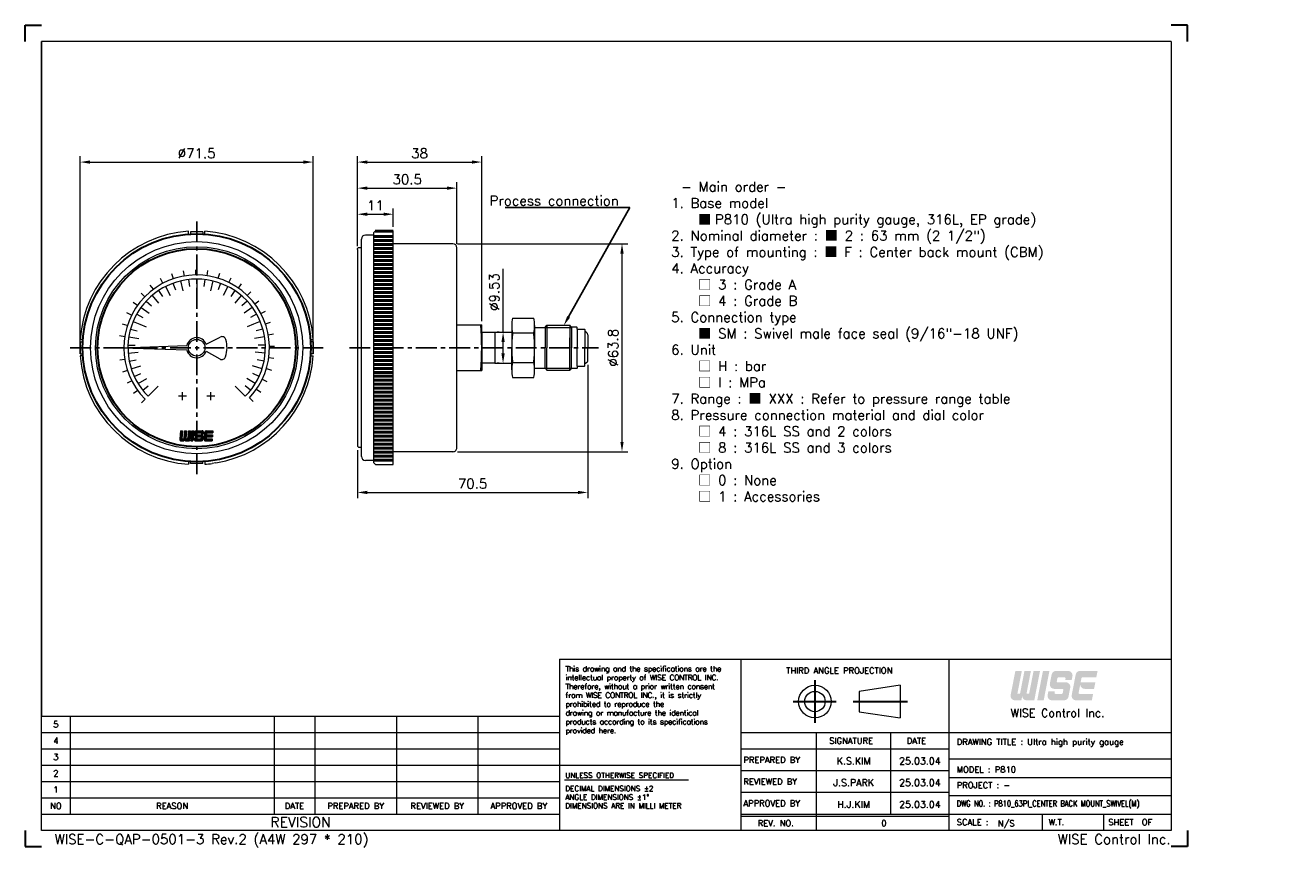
# Model space of a CAD drawing. Extents: x 465 to 853, y -21 to 231.
import ezdxf
from ezdxf import colors
from ezdxf.entities.mleader import LeaderData, LeaderLine
from ezdxf.enums import TextEntityAlignment as Align
from ezdxf.math import Vec2, Vec3

# ---------------------------------------------------------------- set-up
doc = ezdxf.new("R2010")
doc.units = 0
doc.header["$LTSCALE"] = 17
doc.header["$MEASUREMENT"] = 0
doc.header["$PDMODE"] = 1
doc.linetypes.add('CENTER', pattern=[2, 1.25, -0.25, 0.25, -0.25])
doc.linetypes.add('DASHEDX2', pattern=[1.5, 1, -0.5])
doc.layers.get('0').update_dxf_attribs({"linetype": 'DASHEDX2', "lineweight": 18})
doc.layers.get('DEFPOINTS').update_dxf_attribs({"linetype": 'CONTINUOUS', "lineweight": 18})
for name, color, linetype, lineweight in [('4', 4, 'CONTINUOUS', 30), ('DIM', 7, 'CONTINUOUS', 18), ('SS100', 7, 'CONTINUOUS', 18)]:
    doc.layers.add(name, color=color, linetype=linetype, lineweight=lineweight)
doc.styles.add('ROMANC', font='romans.shx', dxfattribs={"bigfont": 'whgtxt.shx'})
doc.styles.add('ROMANS', font='ROMANS.shx', dxfattribs={"bigfont": 'whgtxt.shx'})
doc.dimstyles.new('1.2', dxfattribs={"dimscale": 1.2, "dimtxt": 2.5, "dimasz": 2.5, "dimexe": 1.5, "dimexo": 1, "dimgap": 1, "dimtad": 1, "dimdsep": 46, "dimtxsty": 'ROMANS', "dimcen": 2.5, "dimclrd": 7, "dimclre": 7, "dimclrt": 3, "dimadec": 1, "dimazin": 2, "dimtfac": 1, "dimtmove": 0, "dimatfit": 3, "dimfxl": 1, "dimlwd": 18, "dimlwe": 18, "dimarcsym": 0})

# ---------------------------------------------------------------- blocks, each defined once
blk = doc.blocks.new('*D6')
at = {"layer": '4', "color": 7, "lineweight": 18, "transparency": 16777216}
for p, q in [((567.06, 163.24), (567.06, 174.87)), ((578.06, 169.16), (578.06, 174.87)), ((570.06, 173.07), (575.06, 173.07))]:
    blk.add_line(p, q, dxfattribs=at)
at = {"layer": '4', "color": 7, "lineweight": -3, "transparency": 16777216}
for points in [[(570.06, 173.57), (570.06, 172.57), (567.06, 173.07)], [(575.06, 173.57), (575.06, 172.57), (578.06, 173.07)]]:
    blk.add_solid(points, dxfattribs=at)
at = {"layer": 'DEFPOINTS', "color": 0, "lineweight": -3, "transparency": 16777216}
for p in [(578.06, 173.07), (578.06, 167.96), (567.06, 162.04)]:
    blk.add_point(p, dxfattribs=at)
at = {"layer": '4', "color": 3, "lineweight": -3, "transparency": 16777216, "insert": (572.56, 175.77), "char_height": 3, "attachment_point": 5, "style": 'ROMANS'}
blk.add_mtext('11', dxfattribs=at)
blk = doc.blocks.new('*D7')
at = {"layer": '4', "color": 7, "lineweight": 18, "transparency": 16777216}
for p, q in [((567.06, 163.24), (567.06, 182.87)), ((597.56, 163.98), (597.56, 182.87)), ((570.06, 181.07), (594.56, 181.07))]:
    blk.add_line(p, q, dxfattribs=at)
at = {"layer": '4', "color": 7, "lineweight": -3, "transparency": 16777216}
for points in [[(570.06, 181.57), (570.06, 180.57), (567.06, 181.07)], [(594.56, 181.57), (594.56, 180.57), (597.56, 181.07)]]:
    blk.add_solid(points, dxfattribs=at)
at = {"layer": 'DEFPOINTS', "color": 0, "lineweight": -3, "transparency": 16777216}
for p in [(597.56, 181.07), (567.06, 162.04), (597.56, 162.78)]:
    blk.add_point(p, dxfattribs=at)
at = {"layer": '4', "color": 3, "lineweight": -3, "transparency": 16777216, "insert": (582.31, 183.77), "char_height": 3, "attachment_point": 5, "style": 'ROMANS'}
blk.add_mtext('30.5', dxfattribs=at)
blk = doc.blocks.new('11')
at = {"color": 0}
for p, q in [((98.23, 252.35), (97.82, 253.57)), ((100.95, 253.03), (100.74, 254.3)), ((103.75, 253.29), (103.74, 254.57)), ((106.55, 253.1), (106.74, 254.38)), ((109.3, 252.49), (109.68, 253.71)), ((93.26, 249.75), (92.5, 250.79)), ((95.64, 251.25), (95.05, 252.39)), ((111.91, 251.45), (112.47, 252.6)), ((114.32, 250.02), (115.06, 251.07)), ((91.14, 247.91), (90.23, 248.81)), ((116.49, 248.23), (117.38, 249.15)), ((89.33, 245.76), (88.29, 246.51)), ((118.35, 246.12), (119.38, 246.9)), ((119.86, 243.75), (121, 244.36)), ((86.82, 240.75), (85.6, 241.14)), ((87.88, 243.35), (86.73, 243.93)), ((120.99, 241.18), (122.2, 241.6)), ((86.18, 238.02), (84.91, 238.21)), ((121.69, 238.46), (122.96, 238.69)), ((85.98, 235.21), (84.69, 235.21)), ((121.97, 235.66), (123.26, 235.69)), ((86.21, 232.41), (84.94, 232.21)), ((121.81, 232.86), (123.08, 232.69)), ((86.87, 229.68), (85.65, 229.28)), ((121.22, 230.11), (122.45, 229.74)), ((87.95, 227.09), (86.81, 226.51)), ((120.2, 227.49), (121.36, 226.94)), ((89.42, 224.7), (88.38, 223.94)), ((91.25, 222.56), (90.34, 221.65)), ((117.02, 222.88), (117.95, 222)), ((118.79, 225.06), (119.85, 224.33))]:
    blk.add_line(p, q, dxfattribs=at)
blk.add_arc((103.98, 235.29), 18, 316.4299, 225, dxfattribs=at)
blk = doc.blocks.new('*D10')
at = {"layer": '4', "color": 7, "lineweight": 18, "transparency": 16777216}
for p, q in [((597.78, 164.01), (649.98, 164.01)), ((648.18, 161.01), (648.18, 103.21)), ((597.76, 100.21), (649.98, 100.21))]:
    blk.add_line(p, q, dxfattribs=at)
at = {"layer": '4', "color": 7, "lineweight": -3, "transparency": 16777216}
for points in [[(647.68, 161.01), (648.68, 161.01), (648.18, 164.01)], [(647.68, 103.21), (648.68, 103.21), (648.18, 100.21)]]:
    blk.add_solid(points, dxfattribs=at)
at = {"layer": 'DEFPOINTS', "color": 0, "lineweight": -3, "transparency": 16777216}
for p in [(596.58, 164.01), (596.56, 100.21), (648.18, 100.21)]:
    blk.add_point(p, dxfattribs=at)
at = {"layer": '4', "color": 3, "lineweight": -3, "transparency": 16777216, "insert": (645.48, 132.11), "char_height": 3, "attachment_point": 5, "rotation": 90, "style": 'ROMANS'}
blk.add_mtext('%%C63.8', dxfattribs=at)
blk = doc.blocks.new('*D11')
at = {"layer": '4', "color": 7, "lineweight": 18, "transparency": 16777216}
for p, q in [((482.01, 133.31), (482.01, 190.87)), ((553.51, 133.31), (553.51, 190.87)), ((485.01, 189.07), (550.51, 189.07))]:
    blk.add_line(p, q, dxfattribs=at)
at = {"layer": '4', "color": 7, "lineweight": -3, "transparency": 16777216}
for points in [[(485.01, 189.57), (485.01, 188.57), (482.01, 189.07)], [(550.51, 189.57), (550.51, 188.57), (553.51, 189.07)]]:
    blk.add_solid(points, dxfattribs=at)
at = {"layer": 'DEFPOINTS', "color": 0, "lineweight": -3, "transparency": 16777216}
for p in [(553.51, 189.07), (482.01, 132.11), (553.51, 132.11)]:
    blk.add_point(p, dxfattribs=at)
at = {"layer": '4', "color": 3, "lineweight": -3, "transparency": 16777216, "insert": (517.76, 191.77), "char_height": 3, "attachment_point": 5, "style": 'ROMANS'}
blk.add_mtext('%%C71.5', dxfattribs=at)
blk = doc.blocks.new('*D12')
at = {"layer": '4', "color": 7, "lineweight": 18, "transparency": 16777216}
for p, q in [((637.66, 126.91), (637.66, 85.91)), ((567.06, 100.73), (567.06, 85.91)), ((570.06, 87.71), (634.66, 87.71))]:
    blk.add_line(p, q, dxfattribs=at)
at = {"layer": '4', "color": 7, "lineweight": -3, "transparency": 16777216}
for points in [[(570.06, 88.21), (570.06, 87.21), (567.06, 87.71)], [(634.66, 88.21), (634.66, 87.21), (637.66, 87.71)]]:
    blk.add_solid(points, dxfattribs=at)
at = {"layer": 'DEFPOINTS', "color": 0, "lineweight": -3, "transparency": 16777216}
for p in [(637.66, 128.11), (567.06, 101.93), (637.66, 87.71)]:
    blk.add_point(p, dxfattribs=at)
at = {"layer": '4', "color": 3, "lineweight": -3, "transparency": 16777216, "insert": (602.36, 90.41), "char_height": 3, "attachment_point": 5, "style": 'ROMANS'}
blk.add_mtext('70.5', dxfattribs=at)
blk = doc.blocks.new('*D13')
at = {"layer": '4', "color": 7, "lineweight": 18, "transparency": 16777216}
for p, q in [((611.71, 136.88), (611.71, 156.33)), ((610.51, 136.88), (609.91, 136.88)), ((611.71, 130.35), (611.71, 133.88)), ((610.51, 127.35), (609.91, 127.35))]:
    blk.add_line(p, q, dxfattribs=at)
at = {"layer": '4', "color": 7, "lineweight": -3, "transparency": 16777216}
for points in [[(611.21, 133.88), (612.21, 133.88), (611.71, 136.88)], [(611.21, 130.35), (612.21, 130.35), (611.71, 127.35)]]:
    blk.add_solid(points, dxfattribs=at)
at = {"layer": 'DEFPOINTS', "color": 0, "lineweight": -3, "transparency": 16777216}
for p in [(611.71, 136.88), (611.71, 127.35), (611.71, 127.35)]:
    blk.add_point(p, dxfattribs=at)
at = {"layer": '4', "color": 3, "lineweight": -3, "transparency": 16777216, "insert": (609.01, 149.2), "char_height": 3, "attachment_point": 5, "rotation": 90, "style": 'ROMANS'}
blk.add_mtext('%%C9.53', dxfattribs=at)
blk = doc.blocks.new('*D14')
at = {"layer": '4', "color": 7, "lineweight": 18, "transparency": 16777216}
for p, q in [((567.06, 163.64), (567.06, 190.87)), ((605.16, 140.31), (605.16, 190.87)), ((570.06, 189.07), (602.16, 189.07))]:
    blk.add_line(p, q, dxfattribs=at)
at = {"layer": '4', "color": 7, "lineweight": -3, "transparency": 16777216}
for points in [[(570.06, 189.57), (570.06, 188.57), (567.06, 189.07)], [(602.16, 189.57), (602.16, 188.57), (605.16, 189.07)]]:
    blk.add_solid(points, dxfattribs=at)
at = {"layer": 'DEFPOINTS', "color": 0, "lineweight": -3, "transparency": 16777216}
for p in [(605.16, 189.07), (567.06, 162.44), (605.16, 139.11)]:
    blk.add_point(p, dxfattribs=at)
at = {"layer": '4', "color": 3, "lineweight": -3, "transparency": 16777216, "insert": (586.11, 191.77), "char_height": 3, "attachment_point": 5, "style": 'ROMANS'}
blk.add_mtext('38', dxfattribs=at)

msp = doc.modelspace()

# ---------------------------------------------------------------- hatches: boundary and pattern name
at = {"layer": '4', "linetype": 'CENTER'}
for points in [[(770.917, 25.293, 0.4142136), (772.268, 23.942), (774.617, 23.942), (776.367, 32.946), (774.386, 32.946), (773.038, 26.013), (772.228, 26.013), (773.576, 32.946), (771.595, 32.946), (770.247, 26.013), (769.437, 26.013), (770.784, 32.946), (768.804, 32.946), (767.366, 25.551, 0.4716306), (768.692, 23.942), (770.655, 23.942)], [(779.248, 32.946), (777.267, 32.946), (775.517, 23.942), (777.498, 23.942)], [(785.093, 25.035), (785.636, 27.826, 0.4716306), (784.31, 29.435), (781.774, 29.435, -0.4716306), (781.509, 29.756), (781.702, 30.747, -0.3590367), (781.967, 30.965), (783.938, 30.965, -0.4716306), (784.203, 30.644), (784.108, 30.155), (786.089, 30.155), (786.318, 31.338, 0.4716306), (784.993, 32.946), (781.262, 32.946, 0.3590367), (779.936, 31.853), (779.393, 29.062, 0.4716306), (780.719, 27.454), (783.255, 27.454, -0.4716306), (783.52, 27.132), (783.328, 26.142, -0.3590367), (783.062, 25.923), (781.092, 25.923, -0.4716306), (780.827, 26.245), (780.922, 26.734), (778.941, 26.734), (778.711, 25.551, 0.4716306), (780.037, 23.942), (783.768, 23.942, 0.3590367)], [(792.649, 25.923), (788.475, 25.923, -0.4716306), (788.21, 26.245), (788.445, 27.454), (788.707, 28.804, 0.4142136), (790.058, 27.454), (792.947, 27.454), (793.332, 29.435), (788.83, 29.435), (789.085, 30.747, -0.3590367), (789.35, 30.965), (793.629, 30.965), (794.014, 32.946), (788.645, 32.946, 0.3590367), (787.319, 31.853), (786.094, 25.551, 0.4716306), (787.42, 23.942), (792.264, 23.942)]]:
    msp.add_hatch(color=1, dxfattribs=at).paths.add_polyline_path(points)

# ---------------------------------------------------------------- linework, layer by layer
at = {"color": 4, "linetype": 'Continuous'}
for p, q in [((816.606, 226.032), (470.21, 226.032)), ((816.606, 226.032), (816.606, -15.964)), ((597.56, 139.11), (605.16, 139.11)), ((605.16, 136.875), (605.16, 139.11)), ((605.16, 136.875), (609.16, 136.875)), ((605.16, 136.875), (605.16, 125.11)), ((597.56, 125.11), (605.16, 125.11)), ((609.16, 127.345), (605.16, 127.345)), ((629.027, 36.558), (684.676, 36.558)), ((629.027, 36.558), (629.027, -15.964)), ((684.676, 36.558), (816.606, 36.558)), ((733.435, 28.564), (720.93, 26.688)), ((733.435, 28.564), (733.435, 18.56)), ((720.93, 26.688), (720.93, 20.435)), ((720.93, 20.435), (733.435, 18.56)), ((470.21, -15.964), (470.21, 19.051)), ((470.21, 19.051), (629.027, 19.051)), ((816.606, -15.964), (470.21, -15.964))]:
    msp.add_line(p, q, dxfattribs=at)
at = {"color": 4, "linetype": 'ByBlock'}
for p, q in [((614.618, 141.21), (621.118, 141.21)), ((609.16, 136.875), (609.16, 127.345)), ((609.16, 136.875), (609.16, 127.345)), ((609.16, 136.875), (614.368, 136.875)), ((614.368, 138.935), (614.368, 132.248)), ((614.368, 138.935), (614.368, 136.66)), ((614.368, 136.66), (614.368, 132.11)), ((614.618, 136.66), (621.118, 136.66)), ((621.368, 138.935), (621.368, 136.66)), ((621.368, 138.36), (624.668, 138.36)), ((621.368, 136.66), (621.368, 132.11)), ((624.668, 138.36), (625.168, 139.01)), ((624.668, 138.36), (624.668, 132.11)), ((625.168, 139.01), (632.168, 139.01)), ((625.168, 139.01), (625.168, 132.11)), ((632.668, 138.36), (632.168, 139.01)), ((632.168, 139.01), (632.168, 132.11)), ((632.768, 138.46), (632.668, 138.36)), ((632.668, 138.36), (632.668, 132.11)), ((632.668, 138.36), (632.668, 136.975)), ((632.668, 136.975), (632.668, 132.11)), ((634.368, 138.46), (632.768, 138.46)), ((634.468, 138.36), (634.368, 138.46)), ((634.468, 137.76), (634.468, 138.36)), ((634.468, 137.76), (636.668, 137.76)), ((634.468, 137.76), (634.468, 132.11)), ((636.768, 137.66), (636.668, 137.76)), ((636.768, 137.66), (636.768, 137.064)), ((637.305, 136.754), (636.768, 137.064)), ((636.768, 137.064), (636.768, 132.11)), ((637.66, 136.11), (637.66, 132.11)), ((614.368, 127.56), (614.368, 132.11)), ((614.368, 125.285), (614.368, 131.973)), ((621.368, 127.56), (621.368, 132.11)), ((624.668, 125.86), (624.668, 132.11)), ((625.168, 125.21), (625.168, 132.11)), ((632.168, 125.21), (632.168, 135.11)), ((632.668, 125.86), (632.668, 132.11)), ((632.668, 127.245), (632.668, 132.11)), ((634.468, 126.46), (634.468, 132.11)), ((636.768, 127.156), (636.768, 132.11)), ((637.66, 128.11), (637.66, 132.11)), ((609.16, 127.345), (614.368, 127.345)), ((614.368, 125.285), (614.368, 127.56)), ((614.618, 127.56), (621.118, 127.56)), ((621.368, 125.285), (621.368, 127.56)), ((621.368, 125.86), (624.668, 125.86)), ((624.668, 125.86), (625.168, 125.21)), ((625.168, 125.21), (632.168, 125.21)), ((632.668, 125.86), (632.168, 125.21)), ((632.668, 125.86), (632.668, 127.245)), ((632.768, 125.76), (632.668, 125.86)), ((634.368, 125.76), (632.768, 125.76)), ((634.468, 125.86), (634.368, 125.76)), ((634.468, 126.46), (636.668, 126.46)), ((634.468, 126.46), (634.468, 125.86)), ((636.768, 126.56), (636.668, 126.46)), ((637.305, 127.466), (636.768, 127.156)), ((636.768, 126.56), (636.768, 127.156)), ((614.618, 123.01), (621.118, 123.01))]:
    msp.add_line(p, q, dxfattribs=at)
at = {"color": 7, "linetype": 'ByBlock'}
for p, q in [((624.668, 138.36), (632.668, 138.36)), ((624.668, 125.86), (632.668, 125.86))]:
    msp.add_line(p, q, dxfattribs=at)
at = {"color": 3, "linetype": 'Continuous'}
for p, q in [((684.676, -15.964), (684.676, 36.558)), ((748.452, 36.558), (748.452, -15.964)), ((684.676, 14.049), (816.606, 14.049)), ((707.81, -15.964), (707.81, 14.049)), ((730.632, -10.962), (730.632, 14.049)), ((684.676, 9.047), (748.452, 9.047)), ((629.027, 4.044), (684.676, 4.044)), ((684.676, 2.377), (748.452, 2.377)), ((630.576, -0.466), (668.537, -0.466)), ((684.676, -4.292), (748.452, -4.292)), ((684.676, -11.587), (748.452, -11.587)), ((776.98, -10.962), (776.98, -15.964)), ((795.864, -10.962), (795.864, -15.964))]:
    msp.add_line(p, q, dxfattribs=at)
at = {"color": 7, "linetype": 'Continuous'}
for p, q in [((478.964, 19.051), (478.964, -10.962)), ((541.49, 19.051), (541.49, -10.962)), ((553.996, 19.051), (553.996, -10.962)), ((579.006, 19.051), (579.006, -10.962)), ((604.017, 19.051), (604.017, -10.962)), ((470.21, 14.049), (629.027, 14.049)), ((470.21, 9.047), (629.027, 9.047)), ((470.21, 4.044), (629.027, 4.044)), ((816.606, 5.92), (748.452, 5.92)), ((748.452, 0.293), (816.606, 0.293)), ((470.21, -0.958), (629.027, -0.958)), ((470.21, -5.96), (629.027, -5.96)), ((816.606, -5.334), (748.452, -5.334)), ((470.21, -10.962), (629.027, -10.962)), ((684.676, -10.962), (816.606, -10.962))]:
    msp.add_line(p, q, dxfattribs=at)
at = {"color": 4, "linetype": 'Continuous'}
for radius in [5.002, 3.126]:
    msp.add_circle((707.35, 23.562), radius, dxfattribs=at)
at = {"color": 4, "linetype": 'ByBlock'}
for centre, radius, start, end in [((624.844, 138.935), 10.476, 167.45785, 192.54215), ((610.892, 138.935), 10.476, 347.45785, 12.54215), ((655.898, 132.11), 41.53, 173.71009, 180), ((579.838, 132.11), 41.53, 0, 6.28991), ((636.898, 136.11), 0.762, 0, 57.66732), ((655.898, 132.11), 41.53, 180, 186.28991), ((579.838, 132.11), 41.53, 353.71009, 0), ((636.898, 128.11), 0.762, 302.33268, 0), ((624.844, 125.285), 10.476, 167.45785, 192.54215), ((610.892, 125.285), 10.476, 347.45785, 12.54215)]:
    msp.add_arc(centre, radius, start, end, dxfattribs=at)
at = {"color": 4, "linetype": 'Continuous'}
msp.add_arc((505.16, 132.11), 100, 355.98601, 4.01399, dxfattribs=at)
at = {"layer": '4', "color": 1}
for p, q in [((465.208, 231.034), (470.21, 231.034)), ((465.208, 226.032), (465.208, 231.034)), ((821.608, 231.034), (816.606, 231.034)), ((821.608, 226.032), (821.608, 231.034)), ((465.208, -15.964), (465.208, -20.966)), ((821.608, -15.964), (821.608, -20.966)), ((465.208, -20.966), (470.21, -20.966)), ((821.608, -20.966), (816.606, -20.966))]:
    msp.add_line(p, q, dxfattribs=at)
at = {"layer": '4', "lineweight": -3}
for p, q in [((470.21, 19.051), (470.21, 226.032)), ((482.009, 133.969), (482.009, 130.251)), ((553.508, 133.969), (553.508, 130.251))]:
    msp.add_line(p, q, dxfattribs=at)
at = {"layer": '4', "color": 1, "linetype": 'CENTER'}
for p, q in [((707.35, 30.105), (707.35, 17.01)), ((700.701, 23.562), (713.895, 23.562)), ((719.033, 23.562), (735.739, 23.562))]:
    msp.add_line(p, q, dxfattribs=at)
at = {"layer": '4', "color": 7}
for radius in [34.967, 30.379]:
    msp.add_circle((517.758, 132.11), radius, dxfattribs=at)
at = {"layer": 'DIM', "color": 4}
for p, q in [((572.575, 167.96), (571.962, 167.347)), ((571.962, 167.347), (571.962, 96.873)), ((578.06, 167.96), (572.575, 167.96)), ((578.06, 96.26), (578.06, 167.96)), ((568.286, 98.773), (568.286, 165.447)), ((568.286, 162.751), (568.286, 165.447)), ((571.962, 166.679), (569.511, 166.679)), ((596.334, 164.01), (578.06, 164.01)), ((567.366, 162.904), (567.06, 162.598)), ((567.06, 162.291), (567.06, 162.598)), ((567.06, 162.291), (567.06, 101.929)), ((567.366, 162.904), (568.286, 162.904)), ((597.56, 101.436), (597.56, 162.784)), ((567.366, 101.622), (567.06, 101.929)), ((567.366, 101.622), (568.286, 101.622)), ((571.962, 97.547), (569.511, 97.547)), ((596.334, 100.21), (578.06, 100.21)), ((572.575, 96.26), (571.962, 96.873)), ((572.575, 96.26), (578.06, 96.26))]:
    msp.add_line(p, q, dxfattribs=at)
for centre, radius, start, end in [((569.511, 165.447), 1.226, 90, 180), ((596.334, 162.784), 1.226, 0, 90), ((596.335, 101.435), 1.225, 269.98678, 0.01322), ((569.511, 98.773), 1.226, 180, 270)]:
    msp.add_arc(centre, radius, start, end, dxfattribs=at)
at = {"layer": 'SS100', "color": 1, "linetype": 'CENTER', "lineweight": -2, "ltscale": 0.3}
for p, q in [((517.758, 170.866), (517.758, 93.354)), ((479.002, 132.11), (556.515, 132.11)), ((564.609, 132.11), (640.96, 132.11))]:
    msp.add_line(p, q, dxfattribs=at)
at = {"layer": 'SS100', "color": 4, "linetype": 'Continuous'}
for p, q in [((515.279, 167.028), (515.279, 167.859)), ((519.618, 167.648), (515.899, 167.648)), ((515.899, 167.648), (515.899, 167.028)), ((519.618, 167.648), (519.618, 167.028)), ((520.238, 167.028), (520.238, 167.859)), ((482.841, 134.589), (482.009, 134.589)), ((482.009, 133.969), (482.841, 133.969)), ((494.819, 132.11), (514.738, 132.806)), ((494.819, 132.11), (514.738, 131.414)), ((520.666, 133.186), (524.96, 135.376)), ((552.676, 134.589), (553.508, 134.589)), ((553.508, 133.969), (552.676, 133.969)), ((482.009, 130.251), (482.841, 130.251)), ((482.841, 129.631), (482.009, 129.631)), ((520.666, 131.034), (524.846, 128.654)), ((553.508, 130.251), (552.676, 130.251)), ((552.676, 129.631), (553.508, 129.631)), ((514.659, 117.23), (512.179, 117.23)), ((513.419, 115.99), (513.419, 118.47)), ((523.338, 117.23), (520.858, 117.23)), ((522.098, 115.99), (522.098, 118.47)), ((515.279, 97.192), (515.279, 96.361)), ((515.899, 96.572), (515.899, 97.192)), ((519.618, 96.572), (519.618, 97.192)), ((520.238, 97.192), (520.238, 96.361)), ((519.618, 96.572), (515.899, 96.572)), ((523.667, 96.765), (522.526, 96.593))]:
    msp.add_line(p, q, dxfattribs=at)
at = {"layer": 'SS100', "linetype": 'Continuous', "lineweight": 50}
for p, q in [((572.502, 167.887), (578.06, 167.887)), ((571.962, 166.232), (578.06, 166.232)), ((571.962, 165.007), (578.06, 165.007)), ((571.962, 163.781), (578.06, 163.781)), ((571.962, 162.555), (578.06, 162.555)), ((571.962, 161.33), (578.06, 161.33)), ((571.962, 160.104), (578.06, 160.104)), ((571.962, 158.878), (578.06, 158.878)), ((571.962, 157.653), (578.06, 157.653)), ((571.962, 156.427), (578.06, 156.427)), ((571.962, 155.201), (578.06, 155.201)), ((571.962, 153.976), (578.06, 153.976)), ((571.962, 152.75), (578.06, 152.75)), ((571.962, 151.524), (578.06, 151.524)), ((571.962, 150.299), (578.06, 150.299)), ((571.962, 149.073), (578.06, 149.073)), ((571.962, 147.848), (578.06, 147.848)), ((571.962, 146.622), (578.06, 146.622)), ((571.962, 145.396), (578.06, 145.396)), ((571.962, 144.171), (578.06, 144.171)), ((571.962, 142.945), (578.06, 142.945)), ((571.962, 141.719), (578.06, 141.719)), ((571.962, 140.494), (578.06, 140.494)), ((571.962, 139.268), (578.06, 139.268)), ((571.962, 138.042), (578.06, 138.042)), ((571.962, 136.817), (578.06, 136.817)), ((571.962, 135.591), (578.06, 135.591)), ((571.962, 134.366), (578.06, 134.366)), ((571.962, 133.14), (578.06, 133.14)), ((571.962, 131.914), (578.06, 131.914)), ((571.962, 130.689), (578.06, 130.689)), ((571.962, 129.463), (578.06, 129.463)), ((571.962, 128.237), (578.06, 128.237)), ((571.962, 127.012), (578.06, 127.012)), ((571.962, 125.786), (578.06, 125.786)), ((571.962, 124.56), (578.06, 124.56)), ((571.962, 123.335), (578.06, 123.335)), ((571.962, 122.109), (578.06, 122.109)), ((571.962, 120.883), (578.06, 120.883)), ((571.962, 119.658), (578.06, 119.658)), ((571.962, 118.432), (578.06, 118.432)), ((571.962, 117.207), (578.06, 117.207)), ((571.962, 115.981), (578.06, 115.981)), ((571.962, 114.755), (578.06, 114.755)), ((571.962, 113.53), (578.06, 113.53)), ((571.962, 112.304), (578.06, 112.304)), ((571.962, 111.078), (578.06, 111.078)), ((571.962, 109.853), (578.06, 109.853)), ((571.962, 108.627), (578.06, 108.627)), ((571.962, 107.401), (578.06, 107.401)), ((571.962, 106.176), (578.06, 106.176)), ((571.962, 104.95), (578.06, 104.95)), ((571.962, 103.724), (578.06, 103.724)), ((571.962, 102.499), (578.06, 102.499)), ((571.962, 101.273), (578.06, 101.273)), ((571.962, 100.048), (578.06, 100.048)), ((571.962, 98.822), (578.06, 98.822)), ((571.962, 97.596), (578.06, 97.596))]:
    msp.add_line(p, q, dxfattribs=at)
at = {"layer": 'SS100', "color": 7, "linetype": 'Continuous'}
for p, q in [((510.462, 151.887), (511.214, 149.851)), ((512.838, 152.607), (513.561, 149.593)), ((515.281, 153.043), (515.536, 150.889)), ((517.758, 153.19), (517.758, 151.02)), ((520.236, 153.043), (519.981, 150.889)), ((522.679, 152.607), (521.956, 149.593)), ((525.054, 151.887), (524.303, 149.851)), ((504.068, 148.139), (506.082, 145.782)), ((506.047, 149.637), (507.253, 147.833)), ((508.189, 150.892), (509.596, 148.13)), ((517.758, 151.02), (517.758, 148.85)), ((527.328, 150.892), (525.921, 148.13)), ((529.47, 149.637), (528.264, 147.833)), ((531.449, 148.139), (529.435, 145.782)), ((500.705, 144.5), (503.213, 142.678)), ((502.279, 146.419), (503.873, 144.946)), ((533.238, 146.419), (531.644, 144.946)), ((534.812, 144.5), (532.304, 142.678)), ((498.284, 140.177), (500.288, 139.346)), ((499.367, 142.41), (501.26, 141.35)), ((536.15, 142.41), (534.257, 141.35)), ((537.233, 140.177), (535.229, 139.346)), ((497.47, 137.832), (499.559, 137.243)), ((500.288, 139.346), (502.293, 138.516)), ((535.229, 139.346), (533.224, 138.516)), ((538.047, 137.832), (535.958, 137.243)), ((496.695, 132.938), (498.863, 132.852)), ((496.938, 135.408), (500, 134.923)), ((538.578, 135.408), (535.517, 134.923)), ((538.822, 132.938), (536.653, 132.852)), ((496.744, 130.456), (499.834, 130.699)), ((497.084, 127.998), (499.212, 128.421)), ((538.773, 130.456), (535.683, 130.699)), ((538.433, 127.998), (536.305, 128.421)), ((497.711, 125.596), (500.659, 126.554)), ((498.615, 123.285), (500.586, 124.193)), ((537.806, 125.596), (534.858, 126.554)), ((536.902, 123.285), (534.931, 124.193)), ((499.785, 121.096), (502.428, 122.716)), ((501.204, 119.06), (502.908, 120.403)), ((534.313, 119.06), (532.608, 120.403)), ((535.732, 121.096), (533.089, 122.716)), ((502.853, 117.205), (504.387, 118.739)), ((504.387, 118.739), (505.922, 120.273)), ((531.13, 118.739), (529.595, 120.273)), ((532.664, 117.205), (531.13, 118.739))]:
    msp.add_line(p, q, dxfattribs=at)
at = {"layer": 'SS100', "color": 10, "linetype": 'Continuous'}
for p, q in [((512.823, 106.617), (512.594, 103.993)), ((512.608, 104.16), (513.283, 104.835)), ((512.625, 104.352), (513.3, 105.027)), ((512.642, 104.544), (513.317, 105.219)), ((512.659, 104.736), (513.334, 105.411)), ((512.676, 104.928), (513.351, 105.604)), ((512.692, 105.12), (513.368, 105.796)), ((512.709, 105.313), (513.384, 105.988)), ((512.726, 105.505), (513.401, 106.18)), ((512.743, 105.697), (513.418, 106.372)), ((512.76, 105.889), (513.435, 106.564)), ((512.776, 106.081), (513.312, 106.617)), ((512.793, 106.274), (513.137, 106.617)), ((512.81, 106.466), (512.962, 106.617)), ((512.823, 106.617), (513.439, 106.617)), ((513.224, 103.548), (514.475, 104.799)), ((513.439, 106.617), (513.234, 104.273)), ((514.018, 106.617), (513.812, 104.255)), ((513.817, 104.316), (514.492, 104.991)), ((513.834, 104.508), (514.509, 105.183)), ((513.851, 104.7), (514.526, 105.376)), ((513.867, 104.893), (514.543, 105.568)), ((513.884, 105.085), (514.559, 105.76)), ((513.901, 105.277), (514.576, 105.952)), ((513.918, 105.469), (514.593, 106.144)), ((513.935, 105.661), (514.61, 106.337)), ((513.951, 105.853), (514.627, 106.529)), ((513.968, 106.046), (514.54, 106.617)), ((513.985, 106.238), (514.364, 106.617)), ((514.002, 106.43), (514.189, 106.617)), ((514.018, 106.617), (514.634, 106.617)), ((514.634, 106.617), (514.429, 104.273)), ((515.212, 106.617), (515.006, 104.255)), ((515.008, 104.279), (515.683, 104.955)), ((515.024, 104.472), (515.7, 105.147)), ((515.041, 104.664), (515.716, 105.339)), ((515.058, 104.856), (515.733, 105.531)), ((515.075, 105.048), (515.75, 105.723)), ((515.092, 105.24), (515.767, 105.915)), ((515.109, 105.432), (515.784, 106.108)), ((515.125, 105.625), (515.801, 106.3)), ((515.142, 105.817), (515.817, 106.492)), ((515.159, 106.009), (515.767, 106.617)), ((515.176, 106.201), (515.592, 106.617)), ((515.193, 106.393), (515.417, 106.617)), ((515.209, 106.585), (515.241, 106.617)), ((515.212, 106.617), (515.828, 106.617)), ((515.828, 106.617), (515.56, 103.548)), ((516.238, 106.617), (515.969, 103.548)), ((516.03, 104.25), (516.706, 104.925)), ((516.047, 104.442), (516.722, 105.117)), ((516.064, 104.634), (516.739, 105.309)), ((516.081, 104.826), (516.756, 105.502)), ((516.098, 105.019), (516.773, 105.694)), ((516.114, 105.211), (516.79, 105.886)), ((516.131, 105.403), (516.806, 106.078)), ((516.148, 105.595), (516.823, 106.27)), ((516.165, 105.787), (516.84, 106.463)), ((516.182, 105.979), (516.819, 106.617)), ((516.199, 106.172), (516.644, 106.617)), ((516.215, 106.364), (516.469, 106.617)), ((516.232, 106.556), (516.293, 106.617)), ((516.238, 106.617), (516.854, 106.617)), ((516.238, 106.617), (516.854, 106.617)), ((516.854, 106.617), (516.585, 103.548)), ((517.139, 105.183), (517.812, 105.857)), ((517.23, 106.244), (517.141, 105.221)), ((517.154, 105.374), (518.398, 106.617)), ((517.167, 105.036), (517.796, 105.664)), ((517.171, 105.566), (518.222, 106.617)), ((517.188, 105.758), (518.047, 106.617)), ((517.204, 105.95), (517.872, 106.617)), ((517.221, 106.142), (517.696, 106.617)), ((517.232, 104.925), (517.782, 105.476)), ((517.254, 106.351), (517.495, 106.592)), ((517.324, 104.843), (517.872, 105.39)), ((517.446, 104.789), (518.047, 105.39)), ((517.548, 104.776), (518.997, 104.776)), ((517.609, 104.776), (518.222, 105.39)), ((517.638, 106.617), (519.439, 106.617)), ((517.817, 105.91), (517.781, 105.501)), ((517.784, 104.776), (518.398, 105.39)), ((517.883, 105.39), (519.332, 105.39)), ((517.919, 106.003), (519.105, 106.003)), ((517.959, 106.003), (518.573, 106.617)), ((517.959, 104.776), (518.573, 105.39)), ((518.135, 106.003), (518.748, 106.617)), ((518.135, 104.776), (518.748, 105.39)), ((518.31, 106.003), (518.924, 106.617)), ((518.31, 104.776), (518.924, 105.39)), ((518.485, 106.003), (519.099, 106.617)), ((518.485, 104.776), (519.099, 105.39)), ((518.485, 103.548), (519.726, 104.789)), ((518.661, 106.003), (519.275, 106.617)), ((518.661, 104.776), (519.274, 105.39)), ((518.836, 106.003), (519.45, 106.617)), ((518.836, 104.776), (519.436, 105.376)), ((519.01, 104.775), (519.557, 105.322)), ((519.011, 106.003), (519.595, 106.587)), ((519.068, 104.306), (519.741, 104.98)), ((519.084, 104.498), (519.714, 105.128)), ((519.098, 104.688), (519.65, 105.239)), ((519.166, 105.983), (519.704, 106.52)), ((519.206, 105.892), (519.186, 105.656)), ((519.186, 105.656), (519.802, 105.656)), ((519.19, 105.656), (519.837, 106.303)), ((519.202, 105.844), (519.785, 106.427)), ((519.366, 105.656), (519.844, 106.134)), ((519.541, 105.656), (519.827, 105.942)), ((519.74, 104.945), (519.65, 103.922)), ((519.716, 105.656), (519.81, 105.75)), ((519.847, 106.172), (519.802, 105.656)), ((520.263, 106.244), (520.066, 103.993)), ((520.074, 104.085), (521.379, 105.39)), ((520.09, 104.277), (521.203, 105.39)), ((520.107, 104.469), (521.028, 105.39)), ((520.124, 104.661), (520.866, 105.403)), ((520.141, 104.853), (520.816, 105.528)), ((520.158, 105.045), (520.833, 105.721)), ((520.174, 105.238), (520.85, 105.913)), ((520.191, 105.43), (521.379, 106.617)), ((520.208, 105.622), (521.203, 106.617)), ((520.225, 105.814), (521.028, 106.617)), ((520.242, 106.006), (520.853, 106.617)), ((520.259, 106.198), (520.677, 106.617)), ((520.362, 106.477), (520.401, 106.516)), ((520.67, 106.617), (522.75, 106.617)), ((520.849, 105.91), (520.814, 105.501)), ((520.844, 104.776), (522.589, 104.776)), ((520.916, 105.39), (522.643, 105.39)), ((520.94, 106.003), (521.554, 106.617)), ((520.94, 104.776), (521.554, 105.39)), ((520.951, 106.003), (522.697, 106.003)), ((521.116, 106.003), (521.73, 106.617)), ((521.116, 104.776), (521.729, 105.39)), ((521.291, 106.003), (521.905, 106.617)), ((521.291, 104.776), (521.905, 105.39)), ((521.466, 106.003), (522.08, 106.617)), ((521.466, 104.776), (522.08, 105.39)), ((521.642, 106.003), (522.256, 106.617)), ((521.642, 104.776), (522.256, 105.39)), ((521.817, 106.003), (522.431, 106.617)), ((521.817, 104.776), (522.431, 105.39)), ((521.992, 104.776), (522.606, 105.39)), ((521.993, 106.003), (522.606, 106.617)), ((522.168, 106.003), (522.747, 106.583)), ((522.168, 104.776), (522.63, 105.238)), ((522.343, 106.003), (522.731, 106.391)), ((522.343, 104.776), (522.613, 105.046)), ((522.519, 106.003), (522.714, 106.199)), ((522.519, 104.776), (522.596, 104.853)), ((522.643, 105.39), (522.589, 104.776)), ((522.694, 106.003), (522.697, 106.006)), ((522.75, 106.617), (522.697, 106.003)), ((512.592, 103.968), (513.267, 104.643)), ((512.617, 103.817), (513.25, 104.45)), ((512.68, 103.705), (513.234, 104.259)), ((512.77, 103.62), (513.315, 104.164)), ((512.889, 103.564), (513.488, 104.162)), ((513.001, 103.548), (513.772, 103.548)), ((513.049, 103.548), (513.663, 104.162)), ((513.336, 104.162), (513.71, 104.162)), ((513.4, 103.548), (514.458, 104.607)), ((513.575, 103.548), (514.442, 104.415)), ((513.751, 103.548), (514.434, 104.232)), ((513.772, 103.548), (514.074, 103.826)), ((514.074, 103.826), (514.329, 103.548)), ((514.136, 103.758), (514.54, 104.162)), ((514.22, 103.667), (514.715, 104.162)), ((514.304, 103.575), (514.89, 104.162)), ((514.329, 103.548), (515.56, 103.548)), ((514.452, 103.548), (515.666, 104.762)), ((514.531, 104.162), (514.904, 104.162)), ((514.627, 103.548), (515.649, 104.57)), ((514.803, 103.548), (515.632, 104.378)), ((514.978, 103.548), (515.616, 104.186)), ((515.153, 103.548), (515.599, 103.994)), ((515.329, 103.548), (515.582, 103.802)), ((515.504, 103.548), (515.565, 103.609)), ((515.969, 103.548), (516.585, 103.548)), ((515.98, 103.673), (516.655, 104.349)), ((515.997, 103.866), (516.672, 104.541)), ((516.014, 104.058), (516.689, 104.733)), ((516.03, 103.548), (516.638, 104.156)), ((516.206, 103.548), (516.622, 103.964)), ((516.381, 103.548), (516.605, 103.772)), ((516.556, 103.548), (516.588, 103.58)), ((517.078, 104.509), (517.033, 103.993)), ((517.036, 104.028), (517.517, 104.509)), ((517.043, 103.86), (517.693, 104.509)), ((517.053, 104.221), (517.342, 104.509)), ((517.07, 104.413), (517.167, 104.509)), ((517.078, 104.509), (517.7, 104.509)), ((517.096, 103.737), (517.678, 104.319)), ((517.178, 103.644), (517.716, 104.182)), ((517.288, 103.578), (517.872, 104.162)), ((517.433, 103.548), (518.047, 104.162)), ((517.441, 103.548), (519.243, 103.548)), ((517.608, 103.548), (518.222, 104.162)), ((517.695, 104.509), (517.674, 104.273)), ((517.776, 104.162), (518.961, 104.162)), ((517.784, 103.548), (518.398, 104.162)), ((517.959, 103.548), (518.573, 104.162)), ((518.135, 103.548), (518.748, 104.162)), ((518.31, 103.548), (518.924, 104.162)), ((518.661, 103.548), (519.709, 104.597)), ((518.836, 103.548), (519.692, 104.405)), ((519.011, 103.548), (519.676, 104.213)), ((519.099, 104.665), (519.063, 104.255)), ((519.187, 103.548), (519.659, 104.02)), ((519.389, 103.575), (519.625, 103.811)), ((520.068, 103.903), (520.732, 104.568)), ((520.11, 103.77), (520.715, 104.375)), ((520.184, 103.668), (520.723, 104.208)), ((520.285, 103.594), (520.853, 104.162)), ((520.418, 103.552), (521.028, 104.162)), ((520.473, 103.548), (522.482, 103.548)), ((520.59, 103.548), (521.203, 104.162)), ((520.742, 104.683), (520.706, 104.273)), ((520.765, 103.548), (521.379, 104.162)), ((520.808, 104.162), (522.536, 104.162)), ((520.94, 103.548), (521.554, 104.162)), ((521.116, 103.548), (521.729, 104.162)), ((521.291, 103.548), (521.905, 104.162)), ((521.466, 103.548), (522.08, 104.162)), ((521.642, 103.548), (522.255, 104.162)), ((521.817, 103.548), (522.431, 104.162)), ((521.992, 103.548), (522.529, 104.085)), ((522.168, 103.548), (522.512, 103.893)), ((522.343, 103.548), (522.495, 103.7)), ((522.536, 104.162), (522.482, 103.548))]:
    msp.add_line(p, q, dxfattribs=at)
at = {"layer": 'SS100', "color": 4, "linetype": 'Continuous'}
for radius in [32.549, 30.999, 30.999, 2.565, 0.19]:
    msp.add_circle((517.758, 132.11), radius, dxfattribs=at)
for centre, radius, start, end in [((517.758, 132.11), 35.835, 93.96722, 176.03278), ((517.758, 132.11), 35.835, 3.96722, 86.03278), ((517.758, 132.11), 3.1, 20.30622, 167.03338), ((525.523, 134.271), 1.24, 15.55155, 117.01838), ((517.758, 132.11), 9.3, 342.83919, 15.55155), ((517.758, 132.11), 35.835, 183.96722, 266.03278), ((517.758, 132.11), 3.1, 192.96662, 339.69378), ((517.758, 132.11), 35.835, 279.4902, 356.03278), ((525.459, 129.732), 1.24, 240.34654, 342.83919), ((517.758, 132.11), 35.835, 273.96722, 277.6446)]:
    msp.add_arc(centre, radius, start, end, dxfattribs=at)
at = {"layer": 'SS100', "color": 7, "linetype": 'Continuous'}
msp.add_arc((517.758, 132.11), 21.08, 315, 225, dxfattribs=at)
at = {"layer": 'SS100', "color": 10, "linetype": 'Continuous'}
for centre, radius, start, end in [((517.548, 105.185), 0.409, 175, 270), ((517.638, 106.208), 0.409, 90, 175), ((517.883, 105.492), 0.102, 175, 270), ((517.919, 105.901), 0.102, 90, 175), ((518.997, 104.674), 0.102, 355, 90), ((519.105, 105.901), 0.102, 355, 90), ((519.332, 104.98), 0.409, 355, 90), ((519.439, 106.208), 0.409, 355, 90), ((520.67, 106.208), 0.409, 90, 175), ((520.844, 104.674), 0.102, 90, 175), ((520.916, 105.492), 0.102, 175, 270), ((520.951, 105.901), 0.102, 90, 175), ((513.001, 103.958), 0.409, 175, 270), ((513.336, 104.264), 0.102, 175, 270), ((513.71, 104.264), 0.102, 270, 355), ((514.531, 104.264), 0.102, 175, 270), ((514.904, 104.264), 0.102, 270, 355), ((517.441, 103.958), 0.409, 175, 270), ((517.776, 104.264), 0.102, 175, 270), ((518.961, 104.264), 0.102, 270, 355), ((519.243, 103.958), 0.409, 270, 355), ((520.473, 103.958), 0.409, 175, 270), ((520.808, 104.264), 0.102, 175, 270)]:
    msp.add_arc(centre, radius, start, end, dxfattribs=at)

# ---------------------------------------------------------------- block references
at = {"layer": 'SS100', "color": 4, "linetype": 'Continuous', "xscale": 1.239972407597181, "yscale": 1.239972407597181, "zscale": 1.239972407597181}
msp.add_blockref('11', (388.831, -159.643), dxfattribs=at)

# ---------------------------------------------------------------- texts
at = {"color": 3, "linetype": 'Continuous'}
for s, height, style, p in [('THIRD ANGLE PROJECTION', 1.87579, 'ROMANS', (698.539, 32.128)), ('SIGNATURE', 1.8758, 'ROMANS', (711.728, 10.592)), ('DATE', 1.8758, 'ROMANS', (735.507, 10.596)), ('DRAWING TITLE : Ultra high purity gauge', 1.87579, 'ROMANS', (750.828, 10.248)), ('PREPARED BY', 1.87579, 'ROMANS', (685.41, 4.73)), ('UNLESS OTHERWISE SPECIFIED', 1.62568, 'ROMANS', (630.797, 0.102)), ('MODEL : P810', 1.87579, 'ROMANS', (750.828, 1.753)), ('DECIMAL DIMENSIONS %%P2', 1.62568, 'ROMANS', (630.797, -3.946)), ('REVIEWED BY', 1.87579, 'ROMANS', (685.41, -1.94)), ('PROJECT : -', 1.87579, 'ROMANS', (750.828, -3.043)), ('ANGLE DIMENSIONS %%P1%%D', 1.62568, 'ROMANS', (630.797, -6.578)), ('DIMENSIONS ARE IN MILLI METER', 1.62568, 'ROMANS', (630.797, -9.21)), ('APPROVED BY', 1.87579, 'ROMANS', (685.41, -8.609)), ('REV. NO.', 1.8758, 'ROMANS', (689.797, -14.705)), ('0', 1.876, 'ROMANC', (727.694, -14.705)), ('SCALE :         ', 1.87579, 'ROMANS', (750.828, -14.383)), ('N/S', 1.8758, 'ROMANS', (763.431, -14.764)), ('W.T. ', 1.8758, 'ROMANS', (779.01, -14.383)), ('SHEET  OF', 1.8758, 'ROMANS', (797.297, -14.383)), ('WISE-C-QAP-0501-3 Rev.2 (A4W 297 * 210)', 3.00126, 'ROMANS', (474.214, -20.176))]:
    msp.add_text(s, height=height, dxfattribs=dict(at, style=style)).set_placement(p)
at = {"color": 3, "style": 'ROMANS'}
for s, height, p in [('WISE Control Inc.', 2.50105, (781.768, 20.051)), ('5', 1.876, (474.587, 16.55)), ('4', 1.876, (474.587, 11.548)), ('3', 1.876, (474.587, 6.546)), ('2', 1.876, (474.587, 1.543)), ('1', 1.876, (474.587, -3.459)), ('NO', 1.8758, (474.587, -8.461)), ('REASON', 1.8758, (510.227, -8.461)), ('DATE', 1.8758, (547.743, -8.461)), ('PREPARED BY', 1.87579, (566.501, -8.461)), ('REVIEWED BY', 1.87579, (591.511, -8.461)), ('APPROVED BY', 1.87579, (616.522, -8.461)), ('REVISION', 3.1263, (549.619, -13.463))]:
    msp.add_text(s, height=height, dxfattribs=at).set_placement(p, align=Align.MIDDLE_CENTER)
at = {"color": 3, "linetype": 'Continuous', "style": 'ROMANS'}
for s, p in [('K.S.KIM', (719.221, 4.253)), ('25.03.04', (739.542, 4.253)), ('J.S.PARK', (719.221, -2.417)), ('25.03.04', (739.542, -2.417)), ('H.J.KIM', (719.221, -9.086)), ('25.03.04', (739.542, -9.086))]:
    msp.add_text(s, height=2.1259, dxfattribs=at).set_placement(p, align=Align.CENTER)
at = {"color": 3, "linetype": 'Continuous', "style": 'ROMANS', "width": 0.8}
msp.add_text('DWG NO. : P810_63PI_CENTER BACK MOUNT_SWIVEL(M)', height=1.87579, dxfattribs=at).set_placement((750.828, -8.671))
at = {"color": 3, "linetype": 'Continuous', "style": 'ROMANS'}
msp.add_text('WISE Control Inc.', height=3.00126, dxfattribs=at).set_placement((816.41, -20.176), align=Align.RIGHT)
at = {"color": 4, "insert": (663.277, 182.992), "char_height": 3, "attachment_point": 1, "style": 'ROMANS'}
msp.add_mtext_dynamic_auto_height_columns('\\pi3;{\\C3;- Main order -\\P\\pi0;1. Base model \\P    \\fGulim|b0|i0|c129|p50;■ \\Fromans,whgtxt|c129;P810 (Ultra high purity gauge, 316L, EP grade)\\P2. Nominal diameter : \\fGulim|b0|i0|c129|p50;■\\Fromans,whgtxt|c129; 2 : 63 mm (2 1/2") \\P3. Type of mounting : \\fGulim|b0|i0|c129|p50;■\\Fromans,whgtxt|c129; F : Center back mount (CBM)\\P4. Accuracy\\P    \\fGulim|b0|i0|c129|p50;□\\Fromans,whgtxt|c129; 3 : Grade A\\P    \\fGulim|b0|i0|c129|p50;□\\Fromans,whgtxt|c129; 4 : Grade B \\P5. Connection type \\P    \\fGulim|b0|i0|c129|p50;■\\Fromans,whgtxt|c129; SM : Swivel male face seal (9/16"-18 UNF)\\P6. Unit\\P    \\fGulim|b0|i0|c129|p50;□\\Fromans,whgtxt|c129; H : bar\\P    \\fGulim|b0|i0|c129|p50;□\\Fromans,whgtxt|c129; I : MPa \\P7. Range : \\fGulim|b0|i0|c129|p50;■\\Fromans,whgtxt|c129; XXX : Refer to pressure range table\\P8. Pressure connection material and dial color\\P    \\fGulim|b0|i0|c129|p50;□\\Fromans,whgtxt|c129; 4 : 316L SS and 2 colors\\P    \\fGulim|b0|i0|c129|p50;□\\Fromans,whgtxt|c129; 8 : 316L SS and 3 colors \\P9. Option\\P    \\fGulim|b0|i0|c129|p50;□\\Fromans,whgtxt|c129; 0 : None\\P    \\fGulim|b0|i0|c129|p50;□\\Fromans,whgtxt|c129; 1 : Accessories }', width=154.05447, gutter_width=0, height=87.704, count=1, dxfattribs=at)
at = {"color": 4, "linetype": 'ByBlock', "insert": (630.82, 34.436), "char_height": 1.625684, "attachment_point": 1, "style": 'ROMANS'}
msp.add_mtext_dynamic_manual_height_columns('{\\W1.1;\\T0.9;\\C3;This drawing and the specifications are the intellectual property of WISE CONTROL INC. Therefore, without a prior written consent from WISE CONTROL INC., it is strictly prohibited to reproduce the \\Pdrawing or manufacture the identical products according to its specifications provided here. }', width=54.01239, gutter_width=189.249, heights=[0], dxfattribs=at)

# ---------------------------------------------------------------- dimensions: what is measured, and where the dimension line sits
at = {"layer": '4', "lineweight": -3}
for base, p1, p2, text, picture, middle in [((553.508, 189.068), (482.009, 132.11), (553.508, 132.11), '%%C<>', '*D11', (517.758, 191.768)), ((637.66, 87.715), (567.06, 101.929), (637.66, 128.11), '70.5', '*D12', (602.36, 90.415))]:
    dim = msp.add_linear_dim(base=base, p1=p1, p2=p2, text=text, dimstyle='1.2', dxfattribs=at)
    dim.commit()
    dim.dimension.update_dxf_attribs({"geometry": picture, "text_midpoint": middle})
dim = msp.add_linear_dim(base=(605.16, 189.068), p1=(567.06, 162.445), p2=(605.16, 139.11), text='38', dimstyle='1.2', dxfattribs=at)
dim.commit()
dim.dimension.update_dxf_attribs({"geometry": '*D14', "text_midpoint": (586.11, 189.068), "dimtype": 160})
dim = msp.add_linear_dim(base=(597.56, 181.068), p1=(567.06, 162.041), p2=(597.56, 162.784), dimstyle='1.2', dxfattribs=at)
dim.commit()
dim.dimension.update_dxf_attribs({"geometry": '*D7', "text_midpoint": (582.31, 181.068), "dimtype": 160})
dim = msp.add_linear_dim(base=(578.06, 173.068), p1=(567.06, 162.041), p2=(578.06, 167.96), dimstyle='1.2', dxfattribs=at)
dim.commit()
dim.dimension.update_dxf_attribs({"geometry": '*D6', "text_midpoint": (572.56, 175.768)})
for base, p1, p2, picture, middle in [((648.181, 100.21), (596.582, 164.01), (596.56, 100.21), '*D10', (648.181, 132.11)), ((611.707, 127.345), (611.707, 136.875), (611.707, 127.345), '*D13', (611.707, 149.198))]:
    dim = msp.add_linear_dim(base=base, p1=p1, p2=p2, angle=90, text='%%C<>', dimstyle='1.2', dxfattribs=at)
    dim.commit()
    dim.dimension.update_dxf_attribs({"geometry": picture, "text_midpoint": middle, "dimtype": 160})

# ---------------------------------------------------------------- leaders
ml = msp.add_multileader_mtext('Standard', dxfattribs=at)
ml.set_content('Process connection', color=3, style='ROMANS')
ml.set_leader_properties(color=7)
ml.build(insert=Vec2(0, 0))
ml.multileader.update_dxf_attribs({"text_left_attachment_type": 5, "text_right_attachment_type": 5, "dogleg_length": 0.36, "arrow_head_size": 3, "scale": 1.2})
ctx = ml.context
ctx.base_point, ctx.scale, ctx.char_height, ctx.arrow_head_size, ctx.landing_gap_size, ctx.plane_origin = Vec3(607.464, 175.125), 1.2, 3, 3, 0.108, Vec3(597.47, 191.206)
ctx.left_attachment, ctx.right_attachment = 5, 5
notes = []
notes.append((ctx, [(1, (1, 1, 0), (650.621, 175.125), (-1, 0), 0.432, [(0, [(630.34, 138.968)], 0, [])])]))
ctx.mtext.insert, ctx.mtext.flow_direction = Vec3(607.572, 178.725), 5
for ctx, leaders in notes:
    for number, flags, end, landing, length, lines in leaders:
        leader = LeaderData()
        leader.index, (leader.has_last_leader_line, leader.has_dogleg_vector, leader.attachment_direction) = number, flags
        leader.last_leader_point, leader.dogleg_vector, leader.dogleg_length = Vec3(end), Vec3(landing), length
        for number, points, colour, breaks in lines:
            line = LeaderLine()
            line.index, line.vertices, line.color, line.breaks = number, Vec3.list(points), colors.encode_raw_color(colour), breaks
            leader.lines.append(line)
        ctx.leaders.append(leader)

doc.saveas('drawing.dxf')
